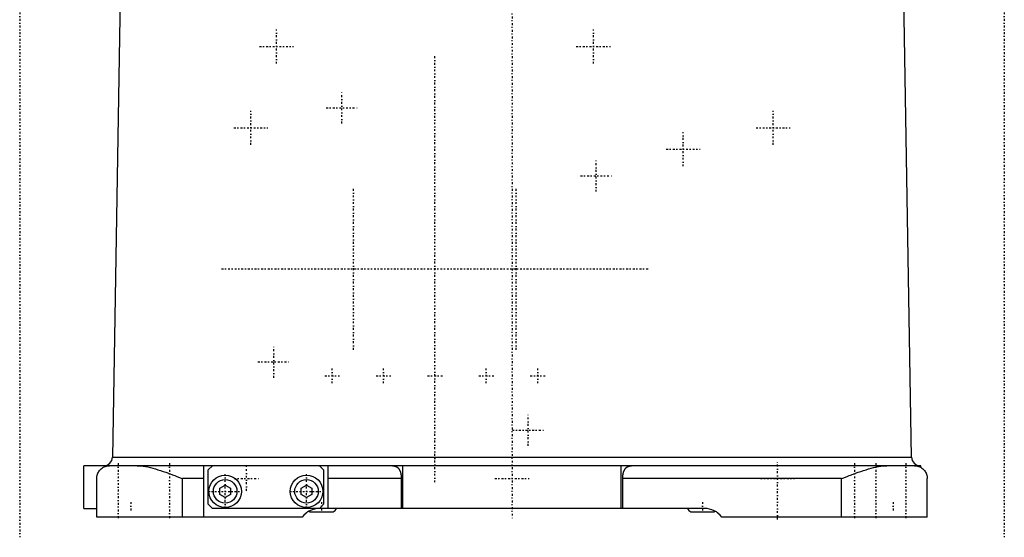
# Model space of a CAD drawing. Extents: x -128 to 128, y -5 to 906.
# Tile 1 of 12: x -115 to 115, y -5 to 116. Entities that reach past the tile are written whole.
import ezdxf

# ---------------------------------------------------------------- set-up
doc = ezdxf.new("R2010")
doc.units = 0
doc.linetypes.add('CENTER', pattern=[1.5, 0.45, -0.5, 0.05, -0.5])
doc.layers.add('AM_0', color=7, linetype='CONTINUOUS')
doc.layers.add('AM_7', color=7, linetype='CENTER')

msp = doc.modelspace()

# ---------------------------------------------------------------- linework, layer by layer
at = {"layer": 'AM_0', "color": 7, "linetype": 'CONTINUOUS'}
for p, q in [((-90.65, 174.12), (-93.35, 14)), ((93.35, 14), (90.65, 174.12)), ((-93.35, 14), (93.35, 14)), ((-100, 2), (-100, 12)), ((95.5, 12), (-100, 12)), ((-72, 0), (-72, 12)), ((-71, 11), (-70, 12)), ((-45, 12), (-44, 11)), ((-43, 12), (-43, 2)), ((-25.5, 2), (-25.5, 12)), ((25.5, 2), (25.5, 12)), ((95.5, 11.6), (95.5, 12)), ((-71, 3), (-71, 11)), ((-44, 11), (-44, 3)), ((-97, 0), (-97, 9)), ((-77, 0), (-77, 9)), ((-72, 9), (-77, 9)), ((-68.25, 6.72), (-67, 7.44)), ((-67, 7.44), (-65.75, 6.72)), ((-49.25, 6.72), (-48, 7.44)), ((-48, 7.44), (-46.75, 6.72)), ((-25.81, 9), (-43, 9)), ((-25.81, 2), (-25.81, 9)), ((77, 9), (25.81, 9)), ((25.81, 9), (25.81, 2)), ((77, 0), (77, 9)), ((97, 0), (97, 9)), ((-68.25, 5.28), (-68.25, 6.72)), ((-67, 4.56), (-68.25, 5.28)), ((-65.75, 5.28), (-67, 4.56)), ((-65.75, 6.72), (-65.75, 5.28)), ((-49.25, 5.28), (-49.25, 6.72)), ((-48, 4.56), (-49.25, 5.28)), ((-46.75, 5.28), (-48, 4.56)), ((-46.75, 6.72), (-46.75, 5.28)), ((-70, 2), (-71, 3)), ((-44, 3), (-45, 2)), ((-100, 2), (-97, 2)), ((-49, 0), (-97, 0)), ((45, 2), (-70, 2)), ((-47.25, 1.2), (-41.75, 1.2)), ((41.75, 1.2), (47.25, 1.2)), ((47.47, 1.35), (47.45, 1.36)), ((97, 0), (49, 0))]:
    msp.add_line(p, q, dxfattribs=at)
for points in [[(-97, 9, 0), (-97, 9.11, 0), (-96.98, 9.34, 0), (-96.95, 9.56, 0), (-96.92, 9.68, 0), (-96.89, 9.79, 0), (-96.82, 10.02, 0), (-96.73, 10.24, 0), (-96.62, 10.46, 0), (-96.49, 10.67, 0), (-96.34, 10.88, 0), (-96.26, 10.98, 0), (-96.17, 11.07, 0), (-95.98, 11.25, 0), (-95.77, 11.42, 0), (-95.55, 11.57, 0), (-95.3, 11.7, 0), (-95.04, 11.81, 0), (-94.91, 11.86, 0), (-94.76, 11.9, 0), (-94.47, 11.96, 0), (-94.16, 12, 0), (-94, 12, 0)], [(-95, 11.83, 0), (-95, 11.83, 0), (-94.99, 11.83, 0), (-94.98, 11.84, 0), (-94.97, 11.84, 0), (-94.96, 11.84, 0), (-94.94, 11.85, 0), (-94.9, 11.86, 0), (-94.86, 11.87, 0), (-94.82, 11.89, 0), (-94.77, 11.9, 0), (-94.74, 11.91, 0), (-94.71, 11.91, 0), (-94.65, 11.93, 0), (-94.58, 11.94, 0), (-94.5, 11.96, 0), (-94.42, 11.97, 0), (-94.34, 11.98, 0), (-94.29, 11.99, 0), (-94.25, 11.99, 0), (-94.15, 12, 0), (-94.05, 12, 0), (-94, 12, 0)], [(-87.54, 12, 0), (-87.27, 12, 0), (-86.74, 11.96, 0), (-86.19, 11.9, 0), (-85.91, 11.86, 0), (-85.63, 11.81, 0), (-85.06, 11.7, 0), (-84.48, 11.57, 0), (-83.89, 11.42, 0), (-83.3, 11.25, 0), (-82.7, 11.07, 0), (-82.4, 10.98, 0), (-82.1, 10.88, 0), (-81.49, 10.67, 0), (-80.88, 10.46, 0), (-80.27, 10.24, 0), (-79.66, 10.02, 0), (-79.06, 9.79, 0), (-78.76, 9.68, 0), (-78.46, 9.56, 0), (-77.87, 9.34, 0), (-77.29, 9.11, 0), (-77, 9, 0)], [(-25.81, 9, 0), (-25.81, 9.03, 0), (-25.81, 9.09, 0), (-25.81, 9.16, 0), (-25.81, 9.19, 0), (-25.81, 9.22, 0), (-25.81, 9.28, 0), (-25.82, 9.35, 0), (-25.82, 9.41, 0), (-25.82, 9.47, 0), (-25.83, 9.53, 0), (-25.83, 9.57, 0), (-25.83, 9.6, 0), (-25.84, 9.66, 0), (-25.85, 9.72, 0), (-25.85, 9.78, 0), (-25.86, 9.84, 0), (-25.87, 9.9, 0), (-25.87, 9.94, 0), (-25.88, 9.97, 0), (-25.89, 10.03, 0), (-25.9, 10.09, 0), (-25.91, 10.11, 0), (-25.91, 10.14, 0), (-25.92, 10.2, 0), (-25.94, 10.26, 0), (-25.94, 10.29, 0), (-25.95, 10.32, 0), (-25.96, 10.37, 0), (-25.98, 10.43, 0), (-26, 10.48, 0), (-26.01, 10.54, 0), (-26.03, 10.59, 0), (-26.04, 10.62, 0), (-26.05, 10.64, 0), (-26.07, 10.69, 0), (-26.09, 10.74, 0), (-26.11, 10.79, 0), (-26.13, 10.84, 0), (-26.16, 10.89, 0), (-26.17, 10.91, 0), (-26.18, 10.93, 0), (-26.21, 10.98, 0), (-26.23, 11.02, 0), (-26.26, 11.06, 0), (-26.29, 11.11, 0), (-26.31, 11.15, 0), (-26.33, 11.16, 0), (-26.34, 11.18, 0), (-26.37, 11.22, 0), (-26.4, 11.26, 0), (-26.43, 11.29, 0), (-26.47, 11.33, 0), (-26.5, 11.36, 0), (-26.52, 11.38, 0), (-26.53, 11.39, 0), (-26.57, 11.43, 0), (-26.61, 11.46, 0), (-26.65, 11.49, 0), (-26.69, 11.52, 0), (-26.73, 11.55, 0), (-26.75, 11.56, 0), (-26.77, 11.57, 0), (-26.81, 11.6, 0), (-26.85, 11.62, 0), (-26.88, 11.64, 0), (-26.9, 11.65, 0), (-26.95, 11.67, 0), (-26.99, 11.69, 0), (-27.02, 11.7, 0), (-27.04, 11.71, 0), (-27.09, 11.73, 0), (-27.14, 11.75, 0), (-27.18, 11.77, 0), (-27.23, 11.79, 0), (-27.28, 11.8, 0), (-27.31, 11.81, 0), (-27.33, 11.82, 0), (-27.38, 11.83, 0), (-27.43, 11.84, 0), (-27.48, 11.86, 0), (-27.53, 11.87, 0), (-27.58, 11.88, 0), (-27.61, 11.88, 0), (-27.64, 11.89, 0), (-27.69, 11.9, 0), (-27.74, 11.91, 0), (-27.8, 11.91, 0), (-27.85, 11.92, 0), (-27.91, 11.93, 0), (-27.93, 11.93, 0), (-27.96, 11.94, 0), (-28.02, 11.94, 0), (-28.08, 11.95, 0), (-28.13, 11.95, 0), (-28.19, 11.96, 0), (-28.25, 11.96, 0), (-28.28, 11.97, 0), (-28.31, 11.97, 0), (-28.37, 11.97, 0), (-28.43, 11.98, 0), (-28.49, 11.98, 0), (-28.56, 11.98, 0), (-28.62, 11.98, 0), (-28.65, 11.99, 0), (-28.68, 11.99, 0), (-28.74, 11.99, 0), (-28.81, 11.99, 0), (-28.84, 11.99, 0), (-28.87, 11.99, 0), (-28.93, 11.99, 0), (-29, 11.99, 0), (-29.03, 11.99, 0), (-29.06, 12, 0), (-29.13, 12, 0), (-29.19, 12, 0), (-29.25, 12, 0), (-29.32, 12, 0), (-29.38, 12, 0), (-29.42, 12, 0), (-29.45, 12, 0), (-29.51, 12, 0), (-29.58, 12, 0), (-29.64, 12, 0), (-29.71, 12, 0), (-29.77, 12, 0), (-29.81, 12, 0), (-29.84, 12, 0), (-29.9, 12, 0), (-29.97, 12, 0), (-30, 12, 0)], [(30, 12, 0), (29.97, 12, 0), (29.9, 12, 0), (29.84, 12, 0), (29.81, 12, 0), (29.77, 12, 0), (29.71, 12, 0), (29.64, 12, 0), (29.58, 12, 0), (29.51, 12, 0), (29.45, 12, 0), (29.42, 12, 0), (29.38, 12, 0), (29.32, 12, 0), (29.25, 12, 0), (29.19, 12, 0), (29.13, 12, 0), (29.06, 12, 0), (29.03, 11.99, 0), (29, 11.99, 0), (28.93, 11.99, 0), (28.87, 11.99, 0), (28.84, 11.99, 0), (28.81, 11.99, 0), (28.74, 11.99, 0), (28.68, 11.99, 0), (28.65, 11.99, 0), (28.62, 11.98, 0), (28.56, 11.98, 0), (28.49, 11.98, 0), (28.43, 11.98, 0), (28.37, 11.97, 0), (28.31, 11.97, 0), (28.28, 11.97, 0), (28.25, 11.96, 0), (28.19, 11.96, 0), (28.13, 11.95, 0), (28.08, 11.95, 0), (28.02, 11.94, 0), (27.96, 11.94, 0), (27.93, 11.93, 0), (27.91, 11.93, 0), (27.85, 11.92, 0), (27.8, 11.91, 0), (27.74, 11.91, 0), (27.69, 11.9, 0), (27.64, 11.89, 0), (27.61, 11.88, 0), (27.58, 11.88, 0), (27.53, 11.87, 0), (27.48, 11.86, 0), (27.43, 11.84, 0), (27.38, 11.83, 0), (27.33, 11.82, 0), (27.31, 11.81, 0), (27.28, 11.8, 0), (27.23, 11.79, 0), (27.18, 11.77, 0), (27.14, 11.75, 0), (27.09, 11.73, 0), (27.04, 11.71, 0), (27.02, 11.7, 0), (26.99, 11.69, 0), (26.95, 11.67, 0), (26.9, 11.65, 0), (26.88, 11.64, 0), (26.85, 11.62, 0), (26.81, 11.6, 0), (26.77, 11.57, 0), (26.75, 11.56, 0), (26.73, 11.55, 0), (26.69, 11.52, 0), (26.65, 11.49, 0), (26.61, 11.46, 0), (26.57, 11.43, 0), (26.53, 11.39, 0), (26.52, 11.38, 0), (26.5, 11.36, 0), (26.47, 11.33, 0), (26.43, 11.29, 0), (26.4, 11.26, 0), (26.37, 11.22, 0), (26.34, 11.18, 0), (26.33, 11.16, 0), (26.31, 11.15, 0), (26.29, 11.11, 0), (26.26, 11.06, 0), (26.23, 11.02, 0), (26.21, 10.98, 0), (26.18, 10.93, 0), (26.17, 10.91, 0), (26.16, 10.89, 0), (26.13, 10.84, 0), (26.11, 10.79, 0), (26.09, 10.74, 0), (26.07, 10.69, 0), (26.05, 10.64, 0), (26.04, 10.62, 0), (26.03, 10.59, 0), (26.01, 10.54, 0), (26, 10.48, 0), (25.98, 10.43, 0), (25.96, 10.37, 0), (25.95, 10.32, 0), (25.94, 10.29, 0), (25.94, 10.26, 0), (25.92, 10.2, 0), (25.91, 10.14, 0), (25.91, 10.11, 0), (25.9, 10.09, 0), (25.89, 10.03, 0), (25.88, 9.97, 0), (25.87, 9.94, 0), (25.87, 9.9, 0), (25.86, 9.84, 0), (25.85, 9.78, 0), (25.85, 9.72, 0), (25.84, 9.66, 0), (25.83, 9.6, 0), (25.83, 9.57, 0), (25.83, 9.53, 0), (25.82, 9.47, 0), (25.82, 9.41, 0), (25.82, 9.35, 0), (25.81, 9.28, 0), (25.81, 9.22, 0), (25.81, 9.19, 0), (25.81, 9.16, 0), (25.81, 9.09, 0), (25.81, 9.03, 0), (25.81, 9, 0)], [(77, 9, 0), (77.29, 9.11, 0), (77.87, 9.34, 0), (78.46, 9.56, 0), (78.76, 9.68, 0), (79.06, 9.79, 0), (79.66, 10.02, 0), (80.27, 10.24, 0), (80.88, 10.46, 0), (81.49, 10.67, 0), (82.1, 10.88, 0), (82.4, 10.98, 0), (82.7, 11.07, 0), (83.3, 11.25, 0), (83.89, 11.42, 0), (84.48, 11.57, 0), (85.06, 11.7, 0), (85.63, 11.81, 0), (85.91, 11.86, 0), (86.19, 11.9, 0), (86.74, 11.96, 0), (87.27, 12, 0), (87.54, 12, 0)], [(94, 12, 0), (94.16, 12, 0), (94.47, 11.96, 0), (94.76, 11.9, 0), (94.91, 11.86, 0), (95.04, 11.81, 0), (95.3, 11.7, 0), (95.55, 11.57, 0), (95.77, 11.42, 0), (95.98, 11.25, 0), (96.17, 11.07, 0), (96.26, 10.98, 0), (96.34, 10.88, 0), (96.49, 10.67, 0), (96.62, 10.46, 0), (96.73, 10.24, 0), (96.82, 10.02, 0), (96.89, 9.79, 0), (96.92, 9.68, 0), (96.95, 9.56, 0), (96.98, 9.34, 0), (97, 9.11, 0), (97, 9, 0)], [(94, 12, 0), (94.05, 12, 0), (94.15, 12, 0), (94.25, 11.99, 0), (94.29, 11.99, 0), (94.34, 11.98, 0), (94.42, 11.97, 0), (94.5, 11.96, 0), (94.58, 11.94, 0), (94.65, 11.93, 0), (94.71, 11.91, 0), (94.74, 11.91, 0), (94.77, 11.9, 0), (94.82, 11.89, 0), (94.86, 11.87, 0), (94.9, 11.86, 0), (94.94, 11.85, 0), (94.96, 11.84, 0), (94.97, 11.84, 0), (94.98, 11.84, 0), (94.99, 11.83, 0), (95, 11.83, 0), (95, 11.83, 0)], [(-47.96, 1.03, 0), (-48, 1, 0), (-48.08, 0.94, 0), (-48.16, 0.88, 0), (-48.2, 0.85, 0)], [(-47.45, 1.36, 0), (-47.5, 1.33, 0), (-47.59, 1.28, 0), (-47.68, 1.22, 0), (-47.72, 1.19, 0)], [(48.2, 0.85, 0), (48.16, 0.88, 0), (48.08, 0.94, 0), (48, 1, 0), (47.96, 1.03, 0)]]:
    msp.add_polyline3d(points, dxfattribs=at)
for centre, radius in [((-67, 6), 3.8), ((-48, 6), 3.8), ((-67, 6), 2.75), ((-48, 6), 2.75)]:
    msp.add_circle(centre, radius, dxfattribs=at)
for centre, radius, start, end in [((-95.35, 14), 2, 270, 0), ((95.35, 14), 2, 180, 270), ((-45, -3), 5, 90, 143.1301), ((-45.82, 3.25), 2.5, 229.1782, 235.0535), ((-43.18, 3.25), 2.5, 304.9465, 330.0207), ((43.18, 3.25), 2.5, 209.9793, 235.0535), ((45, -3), 5, 36.8699, 90), ((45.82, 3.25), 2.5, 304.9465, 310.8218)]:
    msp.add_arc(centre, radius, start, end, dxfattribs=at)
at = {"layer": 'AM_7', "color": 4, "linetype": 'CENTER'}
for p, q in [((0, 213.12), (0, -0.25)), ((-115, 187.75), (-115, -4.75)), ((115, 187.75), (115, -4.75)), ((-55, 106.01), (-55, 113.99)), ((19, 106.01), (19, 113.99)), ((-58.99, 110), (-51.01, 110)), ((15.01, 110), (22.99, 110)), ((-18, 8.12), (-18, 107.88)), ((-39.75, 92), (-39.75, 99.35)), ((-61, 87.01), (-61, 94.99)), ((-43.42, 95.67), (-36.08, 95.67)), ((61, 87.01), (61, 94.99)), ((-64.99, 91), (-57.01, 91)), ((40, 82.01), (40, 89.99)), ((57.01, 91), (64.99, 91)), ((36.01, 86), (43.99, 86)), ((19.67, 76.08), (19.67, 83.42)), ((16, 79.75), (23.35, 79.75)), ((-37, 39.1), (-37, 76.9)), ((1, 39.1), (1, 76.9)), ((-67.88, 58), (31.88, 58)), ((-55.67, 32.58), (-55.67, 39.92)), ((-59.35, 36.25), (-52, 36.25)), ((-42, 31.27), (-42, 34.73)), ((-30, 31.27), (-30, 34.73)), ((-6, 31.27), (-6, 34.73)), ((6, 31.27), (6, 34.73)), ((-43.73, 33), (-40.27, 33)), ((-31.73, 33), (-28.27, 33)), ((-19.73, 33), (-16.27, 33)), ((-7.73, 33), (-4.27, 33)), ((4.27, 33), (7.73, 33)), ((3.75, 16.65), (3.75, 24)), ((0.08, 20.33), (7.42, 20.33)), ((-92, 12.6), (-92, -0.6)), ((-80, 12.6), (-80, -0.6)), ((-62, 6.11), (-62, 11.89)), ((62, -0.6), (62, 12.99)), ((80, 12.6), (80, -0.6)), ((85, 12.6), (85, -0.6)), ((92, 12.6), (92, -0.6)), ((-67, 2.01), (-67, 9.99)), ((-48, 2.01), (-48, 9.99)), ((-64.89, 9), (-59.11, 9)), ((-3.99, 9), (3.99, 9)), ((58.01, 9), (65.99, 9)), ((-70.99, 6), (-63.01, 6)), ((-51.99, 6), (-44.01, 6)), ((-89, 3.51), (-89, 1.09)), ((-44.5, 3.51), (-44.5, 1.09)), ((44.5, 3.51), (44.5, 1.09)), ((89, 3.51), (89, 1.09))]:
    msp.add_line(p, q, dxfattribs=at)

doc.saveas('drawing.dxf')
